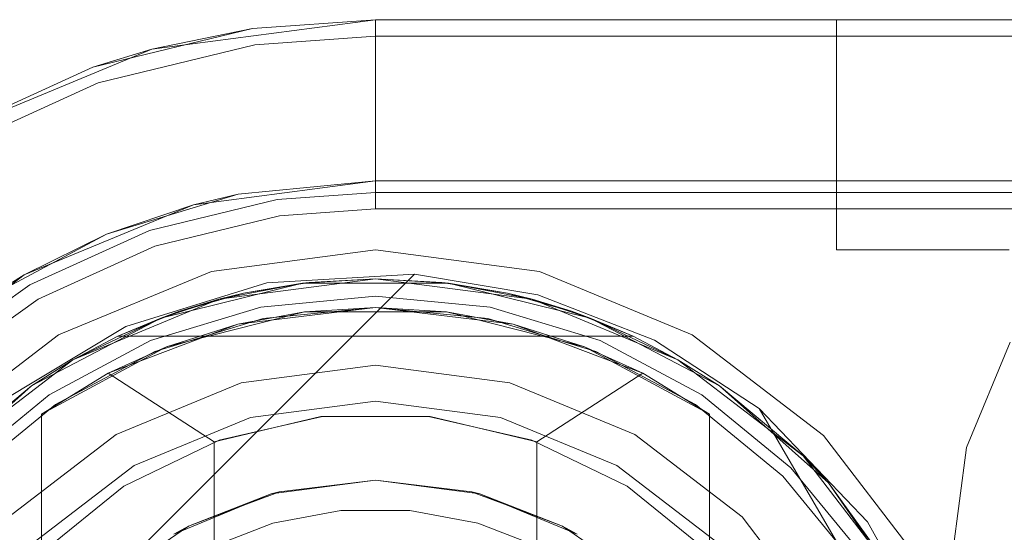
# Model space of a CAD drawing. Extents: x -620 to 300, y 62 to 1112.
# Tile 177 of 226: x 124.6964 to 124.8299, y 609.8332 to 609.9028. Entities that reach past the tile are written whole.
import ezdxf

# ---------------------------------------------------------------- set-up
doc = ezdxf.new("R2010")
doc.units = 0
doc.layers.get('0').update_dxf_attribs({"lineweight": 13})

# ---------------------------------------------------------------- blocks, each defined once
blk = doc.blocks.new('Referenz-A06CPVZML0')
at = {"color": 9, "linetype": 'ByBlock', "lineweight": 13, "ltscale": 0.13, "true_color": 0xc1c9c4}
for p, q in [((124.70627, 609.89634), (124.72792, 609.90159)), ((124.7446, 609.90278), (124.71427, 609.89879)), ((124.72792, 609.90159), (124.71427, 609.89879)), ((124.7446, 609.90278), (124.72792, 609.90159)), ((124.72792, 609.90159), (124.7446, 609.90278)), ((126.54147, 609.90278), (124.7446, 609.90278)), ((126.54147, 609.90278), (124.7446, 609.90278)), ((124.7446, 609.90278), (124.7446, 609.90278)), ((124.7446, 609.90238), (124.7446, 609.90278)), ((124.7446, 609.9012), (124.7446, 609.90238)), ((124.8079, 609.90278), (124.8071, 609.90278)), ((124.8071, 609.90278), (124.8071, 609.87153)), ((124.8071, 609.90278), (124.8071, 609.90278)), ((124.8071, 609.90278), (124.8071, 609.87153)), ((124.8071, 609.90278), (124.8079, 609.90278)), ((124.81024, 609.90278), (124.8079, 609.90278)), ((124.8079, 609.90278), (124.81024, 609.90278)), ((124.81396, 609.90278), (124.81024, 609.90278)), ((124.81024, 609.90278), (124.81396, 609.90278)), ((124.81882, 609.90278), (124.81396, 609.90278)), ((124.81396, 609.90278), (124.81882, 609.90278)), ((124.82447, 609.90278), (124.81882, 609.90278)), ((124.81882, 609.90278), (124.82447, 609.90278)), ((124.83054, 609.90278), (124.82447, 609.90278)), ((124.82447, 609.90278), (124.83054, 609.90278)), ((124.7446, 609.89927), (124.7446, 609.9012)), ((124.7446, 609.89667), (124.7446, 609.89927)), ((124.71427, 609.89879), (124.68601, 609.88708)), ((124.71427, 609.89879), (124.70627, 609.89634)), ((124.70627, 609.89634), (124.68601, 609.88708)), ((124.68601, 609.88708), (124.70627, 609.89634)), ((124.7446, 609.89347), (124.7446, 609.89667)), ((124.7446, 609.88979), (124.7446, 609.89347)), ((124.7446, 609.88576), (124.7446, 609.88979)), ((124.7446, 609.88151), (124.7446, 609.88576)), ((124.71993, 609.87766), (124.7446, 609.88091)), ((124.7446, 609.88091), (124.726, 609.87908)), ((124.7446, 609.87934), (124.7446, 609.88151)), ((124.7446, 609.88091), (126.54147, 609.88091)), ((124.8821, 609.88091), (124.7446, 609.88091)), ((124.7446, 609.88091), (124.7446, 609.88091)), ((124.70812, 609.87365), (124.726, 609.87908)), ((124.726, 609.87908), (124.71993, 609.87766)), ((124.73126, 609.87839), (124.7446, 609.87934)), ((124.7446, 609.87934), (125.40866, 609.87934)), ((124.69694, 609.86814), (124.71993, 609.87766)), ((124.71993, 609.87766), (124.70812, 609.87365)), ((124.71394, 609.87419), (124.73126, 609.87839)), ((124.69165, 609.86484), (124.70812, 609.87365)), ((124.70812, 609.87365), (124.69694, 609.86814)), ((124.69772, 609.86678), (124.71394, 609.87419)), ((124.8071, 609.87153), (124.8079, 609.87153)), ((124.8071, 609.87153), (124.8079, 609.87153)), ((124.8071, 609.87153), (124.8071, 609.87153)), ((124.8079, 609.87153), (124.81024, 609.87153)), ((124.8079, 609.87153), (124.81024, 609.87153)), ((124.81024, 609.87153), (124.81396, 609.87153)), ((124.81024, 609.87153), (124.81396, 609.87153)), ((124.81396, 609.87153), (124.81882, 609.87153)), ((124.81396, 609.87153), (124.81882, 609.87153)), ((124.81882, 609.87153), (124.82447, 609.87153)), ((124.81882, 609.87153), (124.82447, 609.87153)), ((124.82447, 609.87153), (124.83054, 609.87153)), ((124.82447, 609.87153), (124.83054, 609.87153)), ((124.6772, 609.85299), (124.69694, 609.86814)), ((124.69694, 609.86814), (124.69165, 609.86484)), ((124.68321, 609.85645), (124.69772, 609.86678)), ((124.7446, 609.86528), (124.72905, 609.86375)), ((124.72905, 609.86375), (124.7446, 609.86528)), ((124.76015, 609.86375), (124.7446, 609.86528)), ((124.7446, 609.86528), (124.76015, 609.86375)), ((124.72905, 609.86375), (124.7141, 609.85922)), ((124.7141, 609.85922), (124.72905, 609.86375)), ((124.7446, 609.86372), (124.72936, 609.86222)), ((124.75984, 609.86222), (124.7446, 609.86372)), ((124.77509, 609.85922), (124.76015, 609.86375)), ((124.76015, 609.86375), (124.77509, 609.85922)), ((124.72936, 609.86222), (124.7147, 609.85777)), ((124.7745, 609.85777), (124.75984, 609.86222)), ((124.7141, 609.85922), (124.70033, 609.85185)), ((124.70033, 609.85185), (124.7141, 609.85922)), ((124.78887, 609.85185), (124.77509, 609.85922)), ((124.77509, 609.85922), (124.78887, 609.85185)), ((124.7147, 609.85777), (124.7012, 609.85055)), ((124.788, 609.85055), (124.7745, 609.85777)), ((124.7446, 609.85591), (124.7264, 609.85351)), ((124.7446, 609.85591), (124.7264, 609.85351)), ((124.7628, 609.85351), (124.7446, 609.85591)), ((124.7628, 609.85351), (124.7446, 609.85591)), ((124.7264, 609.85351), (124.70944, 609.84649)), ((124.7264, 609.85351), (124.70944, 609.84649)), ((124.77976, 609.84649), (124.7628, 609.85351)), ((124.77976, 609.84649), (124.7628, 609.85351)), ((124.70033, 609.85185), (124.68825, 609.84194)), ((124.68825, 609.84194), (124.70033, 609.85185)), ((124.7446, 609.85103), (124.72766, 609.8488)), ((124.72766, 609.8488), (124.7446, 609.85103)), ((124.76154, 609.8488), (124.7446, 609.85103)), ((124.7446, 609.85103), (124.76154, 609.8488)), ((124.80095, 609.84194), (124.78887, 609.85185)), ((124.78887, 609.85185), (124.80095, 609.84194)), ((124.7012, 609.85055), (124.68936, 609.84084)), ((124.79984, 609.84084), (124.788, 609.85055)), ((124.72766, 609.8488), (124.71188, 609.84227)), ((124.71188, 609.84227), (124.72766, 609.8488)), ((124.77732, 609.84227), (124.76154, 609.8488)), ((124.76154, 609.8488), (124.77732, 609.84227)), ((124.70944, 609.84649), (124.69488, 609.83531)), ((124.70944, 609.84649), (124.69488, 609.83531)), ((124.79432, 609.83531), (124.77976, 609.84649)), ((124.79432, 609.83531), (124.77976, 609.84649)), ((124.71188, 609.84227), (124.69833, 609.83187)), ((124.69833, 609.83187), (124.71188, 609.84227)), ((124.79087, 609.83187), (124.77732, 609.84227)), ((124.77732, 609.84227), (124.79087, 609.83187)), ((124.81086, 609.82987), (124.80095, 609.84194)), ((124.80095, 609.84194), (124.81086, 609.82987)), ((124.80956, 609.829), (124.79984, 609.84084)), ((124.80549, 609.82075), (124.79432, 609.83531)), ((124.80549, 609.82075), (124.79432, 609.83531))]:
    blk.add_line(p, q, dxfattribs=at)
at = {"color": 251, "linetype": 'ByBlock', "lineweight": 13, "ltscale": 0.13, "true_color": 0x636363}
for p, q in [((124.7446, 609.90278), (124.71427, 609.89879)), ((124.7446, 609.90053), (124.7446, 609.90278)), ((126.54147, 609.90278), (124.7446, 609.90278)), ((124.72824, 609.89936), (124.7446, 609.90053)), ((124.7446, 609.90013), (124.7446, 609.90053)), ((126.54147, 609.90053), (124.7446, 609.90053)), ((124.70701, 609.89421), (124.72824, 609.89936)), ((124.7446, 609.89895), (124.7446, 609.90013)), ((124.7446, 609.89702), (124.7446, 609.89895)), ((124.71427, 609.89879), (124.68601, 609.88708)), ((124.7446, 609.89441), (124.7446, 609.89702)), ((124.68713, 609.88513), (124.70701, 609.89421)), ((124.7446, 609.89122), (124.7446, 609.89441)), ((124.7446, 609.88754), (124.7446, 609.89122)), ((124.7446, 609.88351), (124.7446, 609.88754)), ((124.7446, 609.87926), (124.7446, 609.88351)), ((124.7446, 609.87709), (124.7446, 609.87926)), ((124.73158, 609.87616), (124.7446, 609.87709)), ((124.7446, 609.87709), (126.54147, 609.87709)), ((124.71467, 609.87206), (124.73158, 609.87616)), ((124.69885, 609.86484), (124.71467, 609.87206)), ((124.7446, 609.87153), (124.72236, 609.8686)), ((124.76684, 609.8686), (124.7446, 609.87153)), ((124.66196, 609.78029), (124.7499, 609.86824)), ((124.66196, 609.78029), (124.7499, 609.86824)), ((124.72236, 609.8686), (124.70163, 609.86002)), ((124.72988, 609.86709), (124.7499, 609.86824)), ((124.7499, 609.86824), (124.76662, 609.86543)), ((124.7499, 609.86824), (124.7499, 609.86824)), ((124.7499, 609.86824), (124.76662, 609.86543)), ((124.78757, 609.86002), (124.76684, 609.8686)), ((124.71073, 609.86116), (124.72988, 609.86709)), ((124.68468, 609.85475), (124.69885, 609.86484)), ((124.76662, 609.86543), (124.78242, 609.85927)), ((124.76662, 609.86543), (124.78242, 609.85927)), ((124.69356, 609.85081), (124.71073, 609.86116)), ((124.70163, 609.86002), (124.68383, 609.84636)), ((124.78242, 609.85927), (124.79663, 609.85002)), ((124.78242, 609.85927), (124.79663, 609.85002)), ((124.80537, 609.84636), (124.78757, 609.86002)), ((124.83068, 609.85903), (124.82475, 609.84471)), ((124.82475, 609.84471), (124.83068, 609.85903)), ((124.81134, 609.83462), (124.79663, 609.85002)), ((124.79663, 609.85002), (124.811, 609.82528)), ((124.79663, 609.85002), (124.811, 609.82528)), ((124.79663, 609.85002), (124.79663, 609.85002)), ((124.81902, 609.82856), (124.80537, 609.84636)), ((124.82475, 609.84471), (124.82272, 609.82934)), ((124.82272, 609.82934), (124.82475, 609.84471)), ((124.82164, 609.81596), (124.81134, 609.83462))]:
    blk.add_line(p, q, dxfattribs=at)
at = {"color": 7, "linetype": 'ByBlock', "lineweight": 13, "ltscale": 0.13}
for p, q in [((124.71548, 609.86229), (124.7347, 609.86703)), ((124.7347, 609.86703), (124.71548, 609.86229)), ((124.72337, 609.86483), (124.7446, 609.86763)), ((124.7446, 609.86763), (124.72337, 609.86483)), ((124.7347, 609.86703), (124.72337, 609.86483)), ((124.73559, 609.86713), (124.7267, 609.86565)), ((124.73559, 609.86713), (124.7267, 609.86565)), ((124.7347, 609.86703), (124.7267, 609.86565)), ((124.7446, 609.86763), (124.7347, 609.86703)), ((124.73559, 609.86713), (124.7347, 609.86703)), ((124.7347, 609.86703), (124.7545, 609.86703)), ((124.7545, 609.86703), (124.7347, 609.86703)), ((124.7446, 609.86763), (124.73559, 609.86713)), ((124.7446, 609.86763), (124.73559, 609.86713)), ((124.7536, 609.86713), (124.7446, 609.86763)), ((124.7545, 609.86703), (124.7446, 609.86763)), ((124.7446, 609.86763), (124.76583, 609.86483)), ((124.7536, 609.86713), (124.7446, 609.86763)), ((124.76583, 609.86483), (124.7446, 609.86763)), ((124.7545, 609.86703), (124.7536, 609.86713)), ((124.7625, 609.86565), (124.7536, 609.86713)), ((124.7625, 609.86565), (124.7536, 609.86713)), ((124.7625, 609.86565), (124.7545, 609.86703)), ((124.7545, 609.86703), (124.77371, 609.86229)), ((124.76583, 609.86483), (124.7545, 609.86703)), ((124.77371, 609.86229), (124.7545, 609.86703)), ((124.71802, 609.8632), (124.7267, 609.86565)), ((124.7267, 609.86565), (124.72337, 609.86483)), ((124.7267, 609.86565), (124.72474, 609.8651)), ((124.7625, 609.86565), (124.77118, 609.8632)), ((124.76583, 609.86483), (124.7625, 609.86565)), ((124.76446, 609.8651), (124.7625, 609.86565)), ((124.70358, 609.85664), (124.72337, 609.86483)), ((124.72337, 609.86483), (124.70358, 609.85664)), ((124.72337, 609.86483), (124.71548, 609.86229)), ((124.72337, 609.86483), (124.71802, 609.8632)), ((124.72474, 609.8651), (124.72039, 609.86387)), ((124.76881, 609.86387), (124.76446, 609.8651)), ((124.77118, 609.8632), (124.76583, 609.86483)), ((124.77371, 609.86229), (124.76583, 609.86483)), ((124.76583, 609.86483), (124.78561, 609.85664)), ((124.78561, 609.85664), (124.76583, 609.86483)), ((124.71802, 609.8632), (124.70966, 609.85981)), ((124.71802, 609.8632), (124.70966, 609.85981)), ((124.71802, 609.8632), (124.71548, 609.86229)), ((124.73496, 609.86312), (124.71626, 609.8584)), ((124.72039, 609.86387), (124.71802, 609.8632)), ((124.7446, 609.86372), (124.72593, 609.86146)), ((124.73496, 609.86312), (124.72593, 609.86146)), ((124.7446, 609.86372), (124.73496, 609.86312)), ((124.75424, 609.86312), (124.73496, 609.86312)), ((124.75424, 609.86312), (124.7446, 609.86372)), ((124.76326, 609.86146), (124.7446, 609.86372)), ((124.77294, 609.8584), (124.75424, 609.86312)), ((124.76326, 609.86146), (124.75424, 609.86312)), ((124.77118, 609.8632), (124.76881, 609.86387)), ((124.77371, 609.86229), (124.77118, 609.8632)), ((124.77954, 609.85981), (124.77118, 609.8632)), ((124.77954, 609.85981), (124.77118, 609.8632)), ((124.69796, 609.85308), (124.71548, 609.86229)), ((124.71548, 609.86229), (124.69796, 609.85308)), ((124.71548, 609.86229), (124.70358, 609.85664)), ((124.71548, 609.86229), (124.70966, 609.85981)), ((124.77954, 609.85981), (124.77371, 609.86229)), ((124.77371, 609.86229), (124.79124, 609.85308)), ((124.78561, 609.85664), (124.77371, 609.86229)), ((124.79124, 609.85308), (124.77371, 609.86229)), ((124.72593, 609.86146), (124.70835, 609.8548)), ((124.72593, 609.86146), (124.71626, 609.8584)), ((124.77294, 609.8584), (124.76326, 609.86146)), ((124.78085, 609.8548), (124.76326, 609.86146)), ((124.70966, 609.85981), (124.70358, 609.85664)), ((124.70966, 609.85981), (124.77954, 609.85981)), ((124.70966, 609.85981), (124.70966, 609.85981)), ((124.70966, 609.85981), (124.77954, 609.85981)), ((124.78561, 609.85664), (124.77954, 609.85981)), ((124.77954, 609.85981), (124.77954, 609.85981)), ((124.71626, 609.8584), (124.69929, 609.84924)), ((124.71626, 609.8584), (124.70835, 609.8548)), ((124.78991, 609.84924), (124.77294, 609.8584)), ((124.78085, 609.8548), (124.77294, 609.8584)), ((124.68659, 609.8436), (124.70358, 609.85664)), ((124.70358, 609.85664), (124.68659, 609.8436)), ((124.70358, 609.85664), (124.69796, 609.85308)), ((124.70358, 609.85664), (124.69796, 609.85308)), ((124.79124, 609.85308), (124.78561, 609.85664)), ((124.79124, 609.85308), (124.78561, 609.85664)), ((124.78561, 609.85664), (124.8026, 609.8436)), ((124.8026, 609.8436), (124.78561, 609.85664)), ((124.70835, 609.8548), (124.69929, 609.84924)), ((124.69929, 609.84924), (124.70835, 609.8548)), ((124.70835, 609.8548), (124.72272, 609.84547)), ((124.76647, 609.84547), (124.78085, 609.8548)), ((124.78991, 609.84924), (124.78085, 609.8548)), ((124.78991, 609.84924), (124.78085, 609.8548)), ((124.68315, 609.83994), (124.69796, 609.85308)), ((124.69796, 609.85308), (124.68315, 609.83994)), ((124.69796, 609.85308), (124.68659, 609.8436)), ((124.69796, 609.85308), (124.68659, 609.8436)), ((124.79124, 609.85308), (124.80604, 609.83994)), ((124.8026, 609.8436), (124.79124, 609.85308)), ((124.8026, 609.8436), (124.79124, 609.85308)), ((124.80604, 609.83994), (124.79124, 609.85308)), ((124.69929, 609.84924), (124.69929, 609.83044)), ((124.69929, 609.72195), (124.69929, 609.84924)), ((124.69929, 609.84924), (124.69929, 609.84924)), ((124.72272, 609.84547), (124.73717, 609.84891)), ((124.73741, 609.84894), (124.72341, 609.84572)), ((124.73717, 609.84891), (124.75203, 609.84891)), ((124.75178, 609.84894), (124.73741, 609.84894)), ((124.76579, 609.84572), (124.75178, 609.84894)), ((124.75203, 609.84891), (124.76647, 609.84547)), ((124.78991, 609.83044), (124.78991, 609.84924)), ((124.78991, 609.84924), (124.78991, 609.84924)), ((124.78991, 609.84924), (124.78991, 609.72195)), ((124.72341, 609.84572), (124.71048, 609.83945)), ((124.72272, 609.84547), (124.72272, 609.72572)), ((124.77872, 609.83945), (124.76579, 609.84572)), ((124.76647, 609.72572), (124.76647, 609.84547)), ((124.80604, 609.83994), (124.8026, 609.8436)), ((124.80604, 609.83994), (124.8026, 609.8436)), ((124.8026, 609.8436), (124.81564, 609.82661)), ((124.81564, 609.82661), (124.8026, 609.8436)), ((124.73045, 609.83842), (124.7446, 609.84028)), ((124.7446, 609.84028), (124.73154, 609.8387)), ((124.7446, 609.84028), (124.75875, 609.83842)), ((124.75766, 609.8387), (124.7446, 609.84028)), ((124.71048, 609.83945), (124.69929, 609.83044)), ((124.78991, 609.83044), (124.77872, 609.83945)), ((124.81564, 609.82661), (124.80604, 609.83994)), ((124.80604, 609.83994), (124.81727, 609.82364)), ((124.81564, 609.82661), (124.80604, 609.83994)), ((124.81727, 609.82364), (124.80604, 609.83994)), ((124.71726, 609.83296), (124.73045, 609.83842)), ((124.73045, 609.83842), (124.71924, 609.83405)), ((124.72674, 609.83688), (124.73098, 609.83849)), ((124.73154, 609.8387), (124.73045, 609.83842)), ((124.73098, 609.83849), (124.73154, 609.8387)), ((124.75766, 609.8387), (124.75821, 609.83849)), ((124.75875, 609.83842), (124.75766, 609.8387)), ((124.75821, 609.83849), (124.76246, 609.83688)), ((124.75875, 609.83842), (124.77194, 609.83296)), ((124.76996, 609.83405), (124.75875, 609.83842)), ((124.71924, 609.83405), (124.72674, 609.83688)), ((124.73991, 609.83616), (124.7307, 609.83444)), ((124.74928, 609.83616), (124.73991, 609.83616)), ((124.7585, 609.83444), (124.74928, 609.83616)), ((124.76246, 609.83688), (124.76996, 609.83405)), ((124.71924, 609.83405), (124.71726, 609.83296)), ((124.71825, 609.83337), (124.71924, 609.83405)), ((124.7307, 609.83444), (124.72196, 609.83105)), ((124.76723, 609.83105), (124.7585, 609.83444)), ((124.76996, 609.83405), (124.77094, 609.83337)), ((124.77194, 609.83296), (124.76996, 609.83405)), ((124.71379, 609.8303), (124.71825, 609.83337)), ((124.77094, 609.83337), (124.77541, 609.8303))]:
    blk.add_line(p, q, dxfattribs=at)

msp = doc.modelspace()

# ---------------------------------------------------------------- block references
at = {"color": 8, "lineweight": 25, "ltscale": 0.25, "true_color": 0x808080}
msp.add_blockref('Referenz-A06CPVZML0', (0, 0), dxfattribs=at)

doc.saveas('drawing.dxf')
